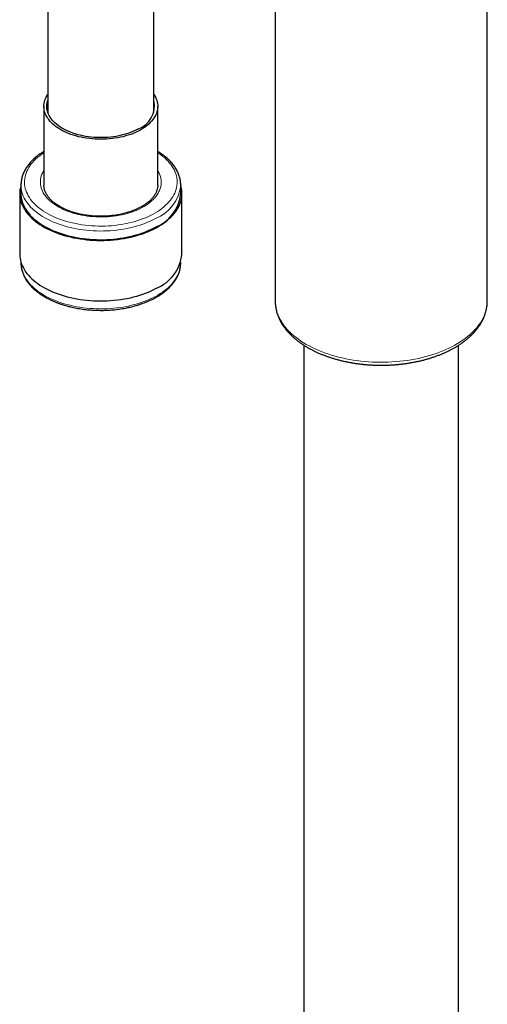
# Model space of a CAD drawing. Header units: millimetres. Extents: x 8 to 2236, y 12 to 2208.
# Tile 101 of 165: x 2047 to 2113, y 538 to 678. Entities that reach past the tile are written whole.
import ezdxf

# ---------------------------------------------------------------- set-up
doc = ezdxf.new("R2010")
doc.units = ezdxf.units.MM

msp = doc.modelspace()

# ---------------------------------------------------------------- linework, layer by layer
at = {"color": 7, "linetype": 'Continuous', "lineweight": 30}
for p, q in [((2113.44, 637.75), (2113.44, 735.73)), ((2066.27, 664.45), (2066.27, 687.97)), ((2051.27, 686.45), (2051.27, 664.45)), ((2083.44, 682.11), (2083.44, 637.75)), ((2050.72, 665.32), (2050.72, 654.2)), ((2066.82, 654.2), (2066.82, 665.32)), ((2047.47, 654.2), (2047.47, 652.97)), ((2047.47, 654.18), (2047.47, 654.2)), ((2050.72, 654.2), (2050.72, 654.19)), ((2066.82, 654.19), (2066.82, 654.2)), ((2070.07, 652.97), (2070.07, 654.2)), ((2070.07, 654.2), (2070.07, 654.18)), ((2047.29, 652.97), (2047.29, 644.4)), ((2070.24, 644.4), (2070.24, 652.97)), ((2047.47, 643.24), (2047.47, 643.17)), ((2070.07, 643.17), (2070.07, 643.24)), ((2070.07, 643.17), (2070.07, 643.19)), ((2113.44, 637.75), (2113.44, 637.76)), ((2087.49, 631.5), (2087.49, 189.46)), ((2109.39, 189.46), (2109.39, 631.5))]:
    msp.add_line(p, q, dxfattribs=at)
at = {"color": 7, "linetype": 'Continuous', "lineweight": 30, "flags": 128}
for points in [[(2064.28, 661.93), (2063.97, 661.77), (2063.66, 661.63), (2063.33, 661.49), (2062.99, 661.36), (2062.64, 661.25), (2062.28, 661.14), (2061.92, 661.04), (2061.54, 660.96), (2061.16, 660.88), (2060.77, 660.82), (2060.37, 660.77), (2059.97, 660.72), (2059.57, 660.7), (2059.17, 660.68), (2058.76, 660.67), (2058.36, 660.68), (2057.96, 660.7), (2057.56, 660.72), (2057.16, 660.77), (2056.76, 660.82), (2056.37, 660.88), (2055.99, 660.96), (2055.61, 661.04), (2055.25, 661.14), (2054.89, 661.25), (2054.54, 661.37), (2054.2, 661.49), (2053.87, 661.63), (2053.56, 661.78), (2053.25, 661.93), (2052.97, 662.1), (2052.69, 662.27), (2052.44, 662.45), (2052.19, 662.64), (2051.97, 662.83), (2051.76, 663.03), (2051.57, 663.24), (2051.4, 663.45), (2051.24, 663.66), (2051.11, 663.88), (2051, 664.11), (2050.9, 664.34), (2050.82, 664.56), (2050.77, 664.8), (2050.73, 665.03), (2050.72, 665.26), (2050.72, 665.5), (2050.75, 665.73), (2050.79, 665.96), (2050.86, 666.19), (2050.95, 666.42), (2051.05, 666.65), (2051.18, 666.87), (2051.27, 667.01)], [(2066.27, 667.01), (2066.36, 666.86), (2066.48, 666.64), (2066.59, 666.42), (2066.67, 666.19), (2066.74, 665.96), (2066.79, 665.73), (2066.81, 665.49), (2066.82, 665.26), (2066.8, 665.03), (2066.77, 664.79), (2066.71, 664.56), (2066.63, 664.33), (2066.54, 664.11), (2066.42, 663.88), (2066.29, 663.66), (2066.13, 663.45), (2065.96, 663.23), (2065.77, 663.03), (2065.56, 662.83), (2065.34, 662.63), (2065.1, 662.45), (2064.84, 662.27), (2064.56, 662.09), (2064.28, 661.93)], [(2064, 662.1), (2063.71, 661.95), (2063.4, 661.8), (2063.07, 661.67), (2062.74, 661.54), (2062.39, 661.43), (2062.04, 661.33), (2061.68, 661.23), (2061.31, 661.15), (2060.93, 661.08), (2060.54, 661.02), (2060.16, 660.98), (2059.76, 660.94), (2059.37, 660.92), (2058.97, 660.9), (2058.57, 660.9), (2058.18, 660.92), (2057.78, 660.94), (2057.39, 660.98), (2057, 661.02), (2056.62, 661.08), (2056.24, 661.15), (2055.87, 661.23), (2055.5, 661.32), (2055.15, 661.43), (2054.8, 661.54), (2054.47, 661.67), (2054.15, 661.8), (2053.84, 661.94), (2053.54, 662.09), (2053.26, 662.26), (2052.99, 662.42), (2052.74, 662.6), (2052.5, 662.79), (2052.28, 662.98), (2052.08, 663.17), (2051.9, 663.38), (2051.73, 663.59), (2051.58, 663.8), (2051.46, 664.02), (2051.35, 664.24), (2051.26, 664.46), (2051.2, 664.69), (2051.15, 664.92), (2051.12, 665.14), (2051.12, 665.37), (2051.13, 665.6), (2051.17, 665.83), (2051.22, 666.06), (2051.27, 666.19)], [(2047.47, 654.12), (2047.45, 654.05), (2047.38, 653.77), (2047.33, 653.49), (2047.3, 653.22), (2047.29, 652.94), (2047.3, 652.66), (2047.34, 652.38), (2047.39, 652.1), (2047.47, 651.82), (2047.56, 651.55), (2047.67, 651.28), (2047.81, 651.01), (2047.96, 650.75), (2048.13, 650.48), (2048.32, 650.23), (2048.53, 649.98), (2048.76, 649.73), (2049, 649.49), (2049.27, 649.25), (2049.55, 649.03), (2049.84, 648.81), (2050.16, 648.59), (2050.48, 648.39), (2050.82, 648.19), (2051.18, 648), (2051.55, 647.82), (2051.93, 647.65), (2052.33, 647.49), (2052.73, 647.34), (2053.15, 647.19), (2053.58, 647.06), (2054.01, 646.94), (2054.46, 646.83), (2054.91, 646.73), (2055.37, 646.64), (2055.83, 646.57), (2056.31, 646.5), (2056.78, 646.45), (2057.26, 646.4), (2057.74, 646.37), (2058.22, 646.35), (2058.71, 646.35), (2059.19, 646.35), (2059.67, 646.37), (2060.15, 646.39), (2060.63, 646.43), (2061.11, 646.49), (2061.58, 646.55), (2062.05, 646.62), (2062.51, 646.71), (2062.96, 646.8), (2063.41, 646.91), (2063.85, 647.03), (2064.27, 647.16), (2064.69, 647.3), (2065.1, 647.45), (2065.5, 647.61), (2065.89, 647.78), (2066.26, 647.95), (2066.62, 648.14)], [(2066.62, 648.14), (2066.97, 648.34), (2067.3, 648.54), (2067.61, 648.75), (2067.91, 648.97), (2068.2, 649.2), (2068.46, 649.43), (2068.71, 649.67), (2068.95, 649.91), (2069.16, 650.16), (2069.36, 650.42), (2069.53, 650.68), (2069.69, 650.94), (2069.83, 651.21), (2069.95, 651.48), (2070.05, 651.75), (2070.13, 652.03), (2070.18, 652.31), (2070.22, 652.59), (2070.24, 652.87), (2070.24, 653.14), (2070.22, 653.42), (2070.17, 653.7), (2070.11, 653.98), (2070.07, 654.12)], [(2047.47, 652.97), (2047.47, 652.76), (2047.5, 652.49), (2047.54, 652.21), (2047.61, 651.94), (2047.7, 651.66), (2047.8, 651.39), (2047.93, 651.13), (2048.07, 650.86), (2048.24, 650.6), (2048.42, 650.35), (2048.62, 650.1), (2048.84, 649.85), (2049.08, 649.61), (2049.34, 649.37), (2049.61, 649.15), (2049.9, 648.93), (2050.21, 648.71), (2050.53, 648.51), (2050.86, 648.31), (2051.21, 648.12), (2051.58, 647.94), (2051.95, 647.77), (2052.34, 647.6), (2052.74, 647.45), (2053.15, 647.31), (2053.57, 647.18), (2054, 647.05), (2054.44, 646.94), (2054.89, 646.84), (2055.34, 646.75), (2055.8, 646.68), (2056.27, 646.61), (2056.74, 646.55), (2057.21, 646.51), (2057.69, 646.48), (2058.17, 646.46), (2058.65, 646.45), (2059.13, 646.45), (2059.61, 646.47), (2060.08, 646.49), (2060.56, 646.53), (2061.03, 646.58), (2061.5, 646.64), (2061.96, 646.71), (2062.42, 646.8), (2062.87, 646.89), (2063.31, 647), (2063.75, 647.12), (2064.17, 647.24), (2064.59, 647.38), (2065, 647.53), (2065.39, 647.69), (2065.77, 647.85), (2066.14, 648.03), (2066.5, 648.21)], [(2047.29, 644.4), (2047.29, 644.36), (2047.3, 644.08), (2047.34, 643.8), (2047.39, 643.53), (2047.47, 643.25), (2047.56, 642.98), (2047.67, 642.71), (2047.81, 642.44), (2047.96, 642.17), (2048.13, 641.91), (2048.32, 641.65), (2048.53, 641.4), (2048.76, 641.16), (2049, 640.92), (2049.27, 640.68), (2049.55, 640.45), (2049.84, 640.23), (2050.16, 640.02), (2050.48, 639.81), (2050.82, 639.62), (2051.18, 639.43), (2051.55, 639.25), (2051.93, 639.08), (2052.33, 638.91), (2052.73, 638.76), (2053.15, 638.62), (2053.58, 638.49), (2054.01, 638.37), (2054.46, 638.26), (2054.91, 638.16), (2055.37, 638.07), (2055.83, 637.99), (2056.31, 637.93), (2056.78, 637.87), (2057.26, 637.83), (2057.74, 637.8), (2058.22, 637.78), (2058.71, 637.77), (2059.19, 637.78), (2059.67, 637.79), (2060.15, 637.82), (2060.63, 637.86), (2061.11, 637.91), (2061.58, 637.97), (2062.05, 638.05), (2062.51, 638.13), (2062.96, 638.23), (2063.41, 638.34), (2063.85, 638.46), (2064.27, 638.59), (2064.69, 638.72), (2065.1, 638.87), (2065.5, 639.03), (2065.89, 639.2), (2066.26, 639.38), (2066.62, 639.57)]]:
    msp.add_lwpolyline(points, dxfattribs=at)
at = {"color": 252, "linetype": 'Continuous', "lineweight": 0, "flags": 128}
for points in [[(2050.72, 658.76), (2050.41, 658.55), (2050.12, 658.34), (2049.85, 658.12), (2049.59, 657.89), (2049.35, 657.66), (2049.13, 657.42), (2048.93, 657.17), (2048.74, 656.92), (2048.58, 656.67), (2048.43, 656.41), (2048.3, 656.15), (2048.2, 655.88), (2048.11, 655.61), (2048.04, 655.34), (2048, 655.07), (2047.97, 654.8), (2047.97, 654.53), (2047.98, 654.26), (2048.02, 653.99), (2048.08, 653.72), (2048.15, 653.45), (2048.25, 653.18), (2048.37, 652.92), (2048.51, 652.66), (2048.66, 652.4), (2048.84, 652.15), (2049.03, 651.9), (2049.25, 651.66), (2049.48, 651.42), (2049.73, 651.19), (2049.99, 650.97), (2050.28, 650.75), (2050.58, 650.54), (2050.89, 650.34), (2051.22, 650.14), (2051.57, 649.96), (2051.92, 649.78), (2052.29, 649.61), (2052.68, 649.45), (2053.07, 649.31), (2053.48, 649.17), (2053.89, 649.04), (2054.32, 648.92), (2054.75, 648.82), (2055.19, 648.72), (2055.64, 648.64), (2056.1, 648.56), (2056.56, 648.5), (2057.02, 648.45), (2057.48, 648.41), (2057.95, 648.39), (2058.42, 648.37), (2058.9, 648.37), (2059.37, 648.38), (2059.84, 648.4), (2060.3, 648.43), (2060.77, 648.48), (2061.23, 648.53), (2061.69, 648.6), (2062.14, 648.68), (2062.58, 648.77), (2063.02, 648.87), (2063.45, 648.98), (2063.87, 649.11), (2064.28, 649.24), (2064.68, 649.39), (2065.07, 649.54), (2065.44, 649.7), (2065.81, 649.88), (2066.16, 650.06)], [(2066.16, 650.06), (2066.49, 650.25), (2066.82, 650.45), (2067.12, 650.65), (2067.41, 650.87), (2067.69, 651.09), (2067.94, 651.32), (2068.18, 651.55), (2068.41, 651.79), (2068.61, 652.04), (2068.79, 652.29), (2068.96, 652.54), (2069.11, 652.8), (2069.23, 653.06), (2069.34, 653.33), (2069.42, 653.59), (2069.49, 653.86), (2069.54, 654.13), (2069.56, 654.41), (2069.57, 654.68), (2069.55, 654.95), (2069.51, 655.22), (2069.46, 655.49), (2069.38, 655.76), (2069.28, 656.03), (2069.17, 656.29), (2069.03, 656.55), (2068.87, 656.81), (2068.7, 657.06), (2068.5, 657.31), (2068.29, 657.55), (2068.06, 657.78), (2067.81, 658.02), (2067.54, 658.24), (2067.26, 658.46), (2066.96, 658.67), (2066.82, 658.76)], [(2064.62, 651), (2064.3, 650.84), (2063.98, 650.69), (2063.64, 650.55), (2063.29, 650.41), (2062.93, 650.29), (2062.56, 650.18), (2062.18, 650.08), (2061.79, 649.99), (2061.39, 649.91), (2060.99, 649.84), (2060.58, 649.78), (2060.17, 649.73), (2059.75, 649.7), (2059.33, 649.68), (2058.92, 649.67), (2058.5, 649.67), (2058.08, 649.68), (2057.66, 649.71), (2057.24, 649.75), (2056.83, 649.8), (2056.43, 649.86), (2056.03, 649.93), (2055.63, 650.01), (2055.25, 650.11), (2054.87, 650.21), (2054.5, 650.33), (2054.14, 650.45), (2053.79, 650.59), (2053.46, 650.73), (2053.14, 650.89), (2052.83, 651.05), (2052.53, 651.23), (2052.25, 651.41), (2051.99, 651.6), (2051.74, 651.79), (2051.51, 651.99), (2051.3, 652.2), (2051.1, 652.42), (2050.93, 652.64), (2050.77, 652.86), (2050.63, 653.09), (2050.51, 653.32), (2050.41, 653.56), (2050.33, 653.79), (2050.27, 654.03), (2050.24, 654.28), (2050.22, 654.52), (2050.22, 654.76), (2050.25, 655), (2050.29, 655.24), (2050.35, 655.48), (2050.44, 655.72), (2050.54, 655.95), (2050.67, 656.19), (2050.72, 656.27)], [(2066.82, 656.27), (2066.9, 656.12), (2067.02, 655.89), (2067.12, 655.65), (2067.2, 655.41), (2067.26, 655.17), (2067.3, 654.93), (2067.32, 654.69), (2067.31, 654.45), (2067.29, 654.21), (2067.25, 653.96), (2067.18, 653.72), (2067.1, 653.49), (2066.99, 653.25), (2066.87, 653.02), (2066.72, 652.79), (2066.56, 652.57), (2066.38, 652.35), (2066.18, 652.14), (2065.96, 651.93), (2065.72, 651.73), (2065.47, 651.54), (2065.2, 651.35), (2064.92, 651.17), (2064.62, 651)], [(2066.5, 649.44), (2066.14, 649.25), (2065.77, 649.08), (2065.39, 648.91), (2065, 648.75), (2064.59, 648.6), (2064.17, 648.47), (2063.75, 648.34), (2063.31, 648.22), (2062.87, 648.12), (2062.42, 648.02), (2061.96, 647.94), (2061.5, 647.87), (2061.03, 647.8), (2060.56, 647.75), (2060.08, 647.72), (2059.61, 647.69), (2059.13, 647.68), (2058.65, 647.67), (2058.17, 647.68), (2057.69, 647.7), (2057.21, 647.73), (2056.74, 647.78), (2056.27, 647.83), (2055.8, 647.9), (2055.34, 647.98), (2054.89, 648.07), (2054.44, 648.17), (2054, 648.28), (2053.57, 648.4), (2053.15, 648.53), (2052.74, 648.68), (2052.34, 648.83), (2051.95, 648.99), (2051.58, 649.16), (2051.21, 649.34), (2050.86, 649.53), (2050.53, 649.73), (2050.21, 649.94), (2049.9, 650.15), (2049.61, 650.37), (2049.34, 650.6), (2049.08, 650.83), (2048.84, 651.07), (2048.62, 651.32), (2048.42, 651.57), (2048.24, 651.83), (2048.07, 652.09), (2047.93, 652.35), (2047.8, 652.62), (2047.7, 652.89), (2047.61, 653.16), (2047.54, 653.43), (2047.5, 653.71), (2047.47, 653.99), (2047.47, 654.18)], [(2047.47, 643.17), (2047.47, 642.96), (2047.5, 642.69), (2047.54, 642.41), (2047.61, 642.14), (2047.7, 641.86), (2047.8, 641.59), (2047.93, 641.33), (2048.07, 641.06), (2048.24, 640.8), (2048.42, 640.55), (2048.62, 640.3), (2048.84, 640.05), (2049.08, 639.81), (2049.34, 639.58), (2049.61, 639.35), (2049.9, 639.13), (2050.21, 638.91), (2050.53, 638.71), (2050.86, 638.51), (2051.21, 638.32), (2051.58, 638.14), (2051.95, 637.97), (2052.34, 637.81), (2052.74, 637.65), (2053.15, 637.51), (2053.57, 637.38), (2054, 637.26), (2054.44, 637.15), (2054.89, 637.04), (2055.34, 636.96), (2055.8, 636.88), (2056.27, 636.81), (2056.74, 636.75), (2057.21, 636.71), (2057.69, 636.68), (2058.17, 636.66), (2058.65, 636.65), (2059.13, 636.65), (2059.61, 636.67), (2060.08, 636.69), (2060.56, 636.73), (2061.03, 636.78), (2061.5, 636.84), (2061.96, 636.91), (2062.42, 637), (2062.87, 637.09), (2063.31, 637.2), (2063.75, 637.32), (2064.17, 637.44), (2064.59, 637.58), (2065, 637.73), (2065.39, 637.89), (2065.77, 638.05), (2066.14, 638.23), (2066.5, 638.42), (2066.84, 638.61), (2067.17, 638.81), (2067.48, 639.02), (2067.78, 639.24), (2068.06, 639.46), (2068.33, 639.69), (2068.57, 639.93), (2068.8, 640.17), (2069.01, 640.42), (2069.21, 640.68), (2069.38, 640.93), (2069.54, 641.2), (2069.67, 641.46), (2069.79, 641.73), (2069.88, 642), (2069.96, 642.28), (2070.02, 642.55), (2070.05, 642.83), (2070.07, 643.1), (2070.07, 643.17)], [(2083.44, 637.75), (2083.44, 637.67), (2083.46, 637.35), (2083.49, 637.03), (2083.55, 636.71), (2083.63, 636.39), (2083.72, 636.08), (2083.84, 635.76), (2083.98, 635.45), (2084.13, 635.15), (2084.31, 634.84), (2084.51, 634.54), (2084.72, 634.25), (2084.95, 633.96), (2085.2, 633.67), (2085.47, 633.39), (2085.76, 633.12), (2086.07, 632.85), (2086.39, 632.59), (2086.73, 632.34), (2087.08, 632.09), (2087.45, 631.85), (2087.84, 631.62), (2088.23, 631.4), (2088.65, 631.19), (2089.07, 630.98), (2089.51, 630.79), (2089.96, 630.6), (2090.43, 630.43), (2090.9, 630.26), (2091.39, 630.1), (2091.88, 629.96), (2092.38, 629.82), (2092.89, 629.7), (2093.41, 629.59), (2093.94, 629.49), (2094.47, 629.4), (2095.01, 629.32), (2095.55, 629.25), (2096.1, 629.19), (2096.64, 629.15), (2097.2, 629.12), (2097.75, 629.1), (2098.3, 629.09), (2098.86, 629.09), (2099.41, 629.1), (2099.96, 629.13), (2100.51, 629.17), (2101.06, 629.22), (2101.61, 629.28), (2102.15, 629.35), (2102.68, 629.44), (2103.21, 629.54), (2103.73, 629.64), (2104.25, 629.76), (2104.75, 629.89), (2105.25, 630.03), (2105.74, 630.18), (2106.22, 630.34), (2106.69, 630.51), (2107.15, 630.69), (2107.59, 630.88), (2108.02, 631.08), (2108.44, 631.29), (2108.85, 631.51), (2109.24, 631.74), (2109.62, 631.97), (2109.98, 632.21), (2110.33, 632.46), (2110.66, 632.72), (2110.97, 632.99), (2111.27, 633.26), (2111.55, 633.53), (2111.81, 633.81), (2112.05, 634.1), (2112.27, 634.4), (2112.48, 634.69), (2112.66, 634.99), (2112.83, 635.3), (2112.98, 635.61), (2113.1, 635.92), (2113.21, 636.23), (2113.3, 636.55), (2113.36, 636.87), (2113.41, 637.19), (2113.44, 637.51), (2113.44, 637.75)]]:
    msp.add_lwpolyline(points, dxfattribs=at)
at = {"color": 7, "linetype": 'Continuous', "lineweight": 30}
for centre, radius, start, end in [((2062.84, 665.41), 3.51, 289.3117, 12.7394), ((2064.31, 653.57), 5.79, 292.2338, 354.0304), ((2064.39, 645.01), 5.89, 292.2751, 353.9892)]:
    msp.add_arc(centre, radius, start, end, dxfattribs=at)
at = {"color": 252, "linetype": 'Continuous', "lineweight": 0}
msp.add_arc((2064.31, 654.8), 5.79, 292.2504, 353.8568, dxfattribs=at)
at = {"color": 7, "linetype": 'Continuous', "lineweight": 30}
for points, knots in [([(2050.72, 658.94), (2050.65, 658.9), (2050.47, 658.79), (2050.2, 658.61), (2049.91, 658.4), (2049.63, 658.18), (2049.37, 657.96), (2049.12, 657.73), (2048.88, 657.49), (2048.67, 657.24), (2048.47, 656.99), (2048.29, 656.74), (2048.12, 656.48), (2047.98, 656.22), (2047.85, 655.95), (2047.74, 655.68), (2047.65, 655.41), (2047.57, 655.14), (2047.52, 654.87), (2047.48, 654.59), (2047.47, 654.37), (2047.47, 654.23), (2047.47, 654.18)], [0, 0, 0, 0, 0.03425, 0.087366, 0.140483, 0.193588, 0.246666, 0.299697, 0.35266, 0.40553, 0.45828, 0.510881, 0.563306, 0.61553, 0.667533, 0.719304, 0.770839, 0.82215, 0.873257, 0.924193, 0.975, 1, 1, 1, 1]), ([(2070.07, 654.18), (2070.07, 654.2), (2070.07, 654.31), (2070.06, 654.51), (2070.03, 654.78), (2069.98, 655.06), (2069.91, 655.33), (2069.83, 655.6), (2069.72, 655.86), (2069.6, 656.13), (2069.47, 656.39), (2069.31, 656.65), (2069.14, 656.9), (2068.94, 657.15), (2068.74, 657.39), (2068.51, 657.63), (2068.27, 657.86), (2068.01, 658.09), (2067.74, 658.31), (2067.46, 658.53), (2067.15, 658.73), (2066.94, 658.87), (2066.82, 658.94), (2066.82, 658.94)], [0, 0, 0, 0, 0.010495, 0.061164, 0.11183, 0.162543, 0.213354, 0.264309, 0.315445, 0.366787, 0.418351, 0.47014, 0.522148, 0.574359, 0.626754, 0.679306, 0.73199, 0.784779, 0.837649, 0.890577, 0.943544, 0.996534, 1, 1, 1, 1]), ([(2064.38, 651.04), (2064.33, 651.01), (2064.19, 650.94), (2063.95, 650.82), (2063.65, 650.68), (2063.34, 650.56), (2063.02, 650.44), (2062.69, 650.33), (2062.36, 650.23), (2062.01, 650.14), (2061.65, 650.06), (2061.29, 649.99), (2060.92, 649.92), (2060.55, 649.87), (2060.17, 649.83), (2059.79, 649.79), (2059.41, 649.77), (2059.03, 649.76), (2058.64, 649.76), (2058.26, 649.77), (2057.87, 649.79), (2057.49, 649.81), (2057.12, 649.85), (2056.74, 649.9), (2056.37, 649.96), (2056.01, 650.03), (2055.65, 650.11), (2055.3, 650.2), (2054.96, 650.3), (2054.62, 650.4), (2054.3, 650.52), (2053.99, 650.64), (2053.69, 650.77), (2053.4, 650.91), (2053.12, 651.05), (2052.85, 651.21), (2052.6, 651.36), (2052.37, 651.53), (2052.14, 651.7), (2051.94, 651.87), (2051.75, 652.05), (2051.57, 652.23), (2051.41, 652.42), (2051.27, 652.61), (2051.14, 652.8), (2051.03, 652.99), (2050.93, 653.19), (2050.85, 653.39), (2050.79, 653.59), (2050.75, 653.79), (2050.72, 653.99), (2050.72, 654.12), (2050.72, 654.19)], [0, 0, 0, 0, 0.010494, 0.030526, 0.050572, 0.070631, 0.090706, 0.110795, 0.130899, 0.151018, 0.171149, 0.191292, 0.211446, 0.23161, 0.251781, 0.271959, 0.292141, 0.312327, 0.332515, 0.352704, 0.37289, 0.393073, 0.413252, 0.433424, 0.453588, 0.473743, 0.493886, 0.514018, 0.534135, 0.554238, 0.574324, 0.594394, 0.614447, 0.634482, 0.654501, 0.674504, 0.694495, 0.714478, 0.734458, 0.75444, 0.774434, 0.794454, 0.814516, 0.834641, 0.854854, 0.875183, 0.895661, 0.91632, 0.937186, 0.958276, 0.979584, 1, 1, 1, 1]), ([(2066.81, 654.19), (2066.82, 654.15), (2066.82, 654.04), (2066.8, 653.87), (2066.76, 653.66), (2066.7, 653.46), (2066.63, 653.25), (2066.54, 653.05), (2066.43, 652.85), (2066.3, 652.66), (2066.16, 652.47), (2066.01, 652.28), (2065.83, 652.09), (2065.64, 651.91), (2065.44, 651.74), (2065.22, 651.56), (2064.99, 651.4), (2064.74, 651.24), (2064.53, 651.12), (2064.41, 651.05), (2064.38, 651.04)], [0, 0, 0, 0, 0.034378, 0.096482, 0.158386, 0.21985, 0.280726, 0.340962, 0.400582, 0.459658, 0.518279, 0.57654, 0.634528, 0.692316, 0.749968, 0.807534, 0.865051, 0.922551, 0.980049, 1, 1, 1, 1]), ([(2047.47, 643.18), (2047.47, 643.16), (2047.47, 643.05), (2047.48, 642.86), (2047.51, 642.58), (2047.56, 642.31), (2047.62, 642.04), (2047.71, 641.77), (2047.81, 641.5), (2047.93, 641.24), (2048.07, 640.98), (2048.22, 640.72), (2048.4, 640.47), (2048.59, 640.22), (2048.8, 639.97), (2049.02, 639.74), (2049.26, 639.5), (2049.52, 639.28), (2049.79, 639.06), (2050.08, 638.84), (2050.38, 638.64), (2050.69, 638.44), (2051.02, 638.25), (2051.36, 638.07), (2051.71, 637.89), (2052.08, 637.73), (2052.45, 637.57), (2052.83, 637.43), (2053.23, 637.29), (2053.63, 637.16), (2054.04, 637.05), (2054.46, 636.94), (2054.88, 636.84), (2055.31, 636.75), (2055.75, 636.68), (2056.19, 636.61), (2056.64, 636.55), (2057.09, 636.51), (2057.54, 636.48), (2057.99, 636.45), (2058.44, 636.44), (2058.9, 636.44), (2059.35, 636.44), (2059.81, 636.46), (2060.26, 636.49), (2060.71, 636.53), (2061.16, 636.59), (2061.6, 636.65), (2062.04, 636.72), (2062.47, 636.8), (2062.9, 636.9), (2063.32, 637), (2063.73, 637.11), (2064.14, 637.24), (2064.54, 637.37), (2064.92, 637.51), (2065.3, 637.66), (2065.67, 637.82), (2066.03, 637.99), (2066.37, 638.17), (2066.71, 638.36), (2067.03, 638.55), (2067.33, 638.76), (2067.63, 638.97), (2067.91, 639.18), (2068.17, 639.41), (2068.42, 639.64), (2068.65, 639.88), (2068.87, 640.12), (2069.07, 640.37), (2069.25, 640.63), (2069.41, 640.89), (2069.56, 641.15), (2069.69, 641.41), (2069.8, 641.68), (2069.89, 641.95), (2069.96, 642.23), (2070.02, 642.5), (2070.05, 642.77), (2070.07, 643), (2070.07, 643.14), (2070.06, 643.18)], [0, 0, 0, 0, 0.002093, 0.014534, 0.026974, 0.039425, 0.0519, 0.064411, 0.076966, 0.089572, 0.102233, 0.114948, 0.127718, 0.140537, 0.153401, 0.166304, 0.17924, 0.192201, 0.205182, 0.218177, 0.231182, 0.244192, 0.257205, 0.270217, 0.283226, 0.296231, 0.309232, 0.322227, 0.335216, 0.3482, 0.361179, 0.374152, 0.38712, 0.400083, 0.413042, 0.425998, 0.43895, 0.4519, 0.464848, 0.477793, 0.490738, 0.503683, 0.516627, 0.529572, 0.542519, 0.555466, 0.568416, 0.581369, 0.594324, 0.607284, 0.620248, 0.633217, 0.646191, 0.659171, 0.672157, 0.685149, 0.698148, 0.711154, 0.724167, 0.737185, 0.750209, 0.763238, 0.776269, 0.789301, 0.802329, 0.815351, 0.828362, 0.841356, 0.854327, 0.867268, 0.880173, 0.893035, 0.905847, 0.918606, 0.931307, 0.94395, 0.956539, 0.969077, 0.981574, 0.994039, 1, 1, 1, 1]), ([(2083.44, 637.74), (2083.44, 637.73), (2083.44, 637.6), (2083.45, 637.37), (2083.48, 637.05), (2083.53, 636.73), (2083.6, 636.41), (2083.68, 636.09), (2083.79, 635.78), (2083.91, 635.46), (2084.05, 635.15), (2084.2, 634.84), (2084.38, 634.54), (2084.57, 634.24), (2084.78, 633.95), (2085.01, 633.65), (2085.26, 633.37), (2085.52, 633.09), (2085.8, 632.81), (2086.09, 632.55), (2086.4, 632.29), (2086.72, 632.03), (2087.06, 631.79), (2087.42, 631.55), (2087.78, 631.32), (2088.16, 631.09), (2088.55, 630.88), (2088.96, 630.68), (2089.37, 630.48), (2089.8, 630.29), (2090.24, 630.12), (2090.68, 629.95), (2091.14, 629.79), (2091.6, 629.64), (2092.08, 629.5), (2092.56, 629.38), (2093.04, 629.26), (2093.54, 629.15), (2094.04, 629.06), (2094.54, 628.97), (2095.05, 628.89), (2095.56, 628.83), (2096.08, 628.77), (2096.6, 628.73), (2097.12, 628.7), (2097.64, 628.67), (2098.17, 628.66), (2098.69, 628.66), (2099.21, 628.67), (2099.74, 628.7), (2100.26, 628.73), (2100.78, 628.77), (2101.29, 628.82), (2101.81, 628.89), (2102.32, 628.96), (2102.82, 629.05), (2103.32, 629.15), (2103.81, 629.25), (2104.3, 629.37), (2104.78, 629.5), (2105.25, 629.64), (2105.72, 629.78), (2106.17, 629.94), (2106.62, 630.11), (2107.06, 630.28), (2107.49, 630.47), (2107.9, 630.66), (2108.31, 630.87), (2108.7, 631.08), (2109.08, 631.3), (2109.45, 631.54), (2109.81, 631.77), (2110.15, 632.02), (2110.47, 632.28), (2110.78, 632.54), (2111.08, 632.81), (2111.36, 633.08), (2111.63, 633.37), (2111.87, 633.65), (2112.1, 633.95), (2112.32, 634.25), (2112.51, 634.55), (2112.69, 634.86), (2112.85, 635.17), (2112.99, 635.49), (2113.11, 635.8), (2113.21, 636.12), (2113.29, 636.44), (2113.36, 636.76), (2113.41, 637.09), (2113.43, 637.41), (2113.44, 637.63), (2113.44, 637.75), (2113.44, 637.76)], [0, 0, 0, 0, 0.001732, 0.012394, 0.023055, 0.033726, 0.044417, 0.055138, 0.065899, 0.076706, 0.087566, 0.098482, 0.109456, 0.120488, 0.131576, 0.142716, 0.153904, 0.165136, 0.176404, 0.187703, 0.199027, 0.210371, 0.221729, 0.233097, 0.244471, 0.255849, 0.267226, 0.2786, 0.289971, 0.301337, 0.312698, 0.324052, 0.3354, 0.346742, 0.358077, 0.369406, 0.380729, 0.392046, 0.403358, 0.414666, 0.42597, 0.437269, 0.448566, 0.45986, 0.471152, 0.482443, 0.493732, 0.505021, 0.516311, 0.527601, 0.538892, 0.550185, 0.56148, 0.572778, 0.584079, 0.595384, 0.606694, 0.618009, 0.62933, 0.640656, 0.651989, 0.663329, 0.674676, 0.686031, 0.697393, 0.708762, 0.720139, 0.731523, 0.742913, 0.754308, 0.765707, 0.777107, 0.788506, 0.7999, 0.811285, 0.822657, 0.83401, 0.845339, 0.856638, 0.867899, 0.879118, 0.890288, 0.901403, 0.912461, 0.923459, 0.934396, 0.945274, 0.956097, 0.96687, 0.977601, 0.9883, 0.998975, 1, 1, 1, 1])]:
    msp.add_open_spline(points, degree=3, knots=knots, dxfattribs=at)

doc.saveas('drawing.dxf')
